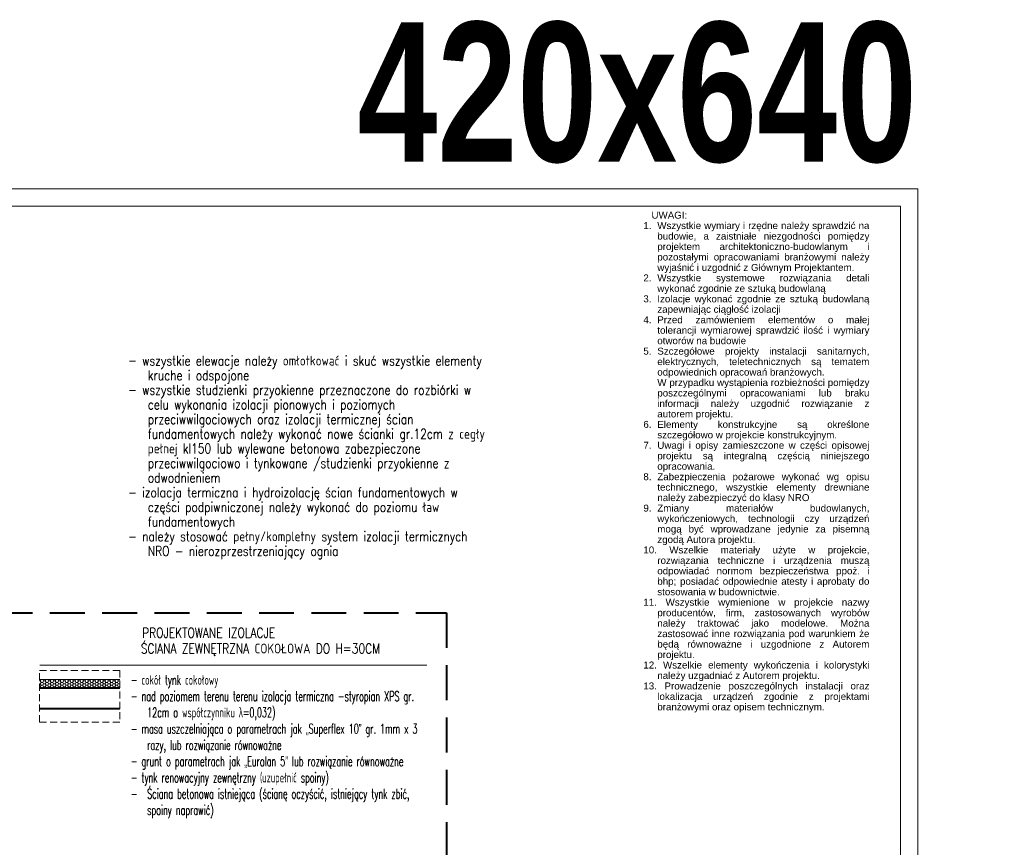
# Model space of a CAD drawing. Header units: millimetres. Extents: x 8949 to 18258, y -1077 to 30686.
# Tile 16 of 89: x 14154 to 15567, y 7197 to 8385. Entities that reach past the tile are written whole.
import ezdxf

# ---------------------------------------------------------------- set-up
doc = ezdxf.new("R2010")
doc.units = ezdxf.units.MM
doc.linetypes.add('DASHED', pattern=[0.75, 0.5, -0.25])
for name, color, linetype, lineweight in [('0A_IINW_KONSTR', 1, 'Continuous', 40), ('0A_KONSTR', 1, 'Continuous', 40), ('0A_OCIEPLENIE', 30, 'Continuous', 9), ('0A_TABELKA', 7, 'Continuous', 0), ('0Z_OPISY', 7, 'Continuous', 9), ('SCHODY', 250, 'Continuous', 15)]:
    doc.layers.add(name, color=color, linetype=linetype, lineweight=lineweight)
doc.layers.add('0A_OPISY OKIEN', color=3, linetype='Continuous')
doc.styles.add('Arial', font='arial.ttf')
doc.styles.add('ARIAL 2', font='ARIALN.TTF')
doc.styles.add('m1_romans', font='romans.shx', dxfattribs={"width": 0.8})

msp = doc.modelspace()

# ---------------------------------------------------------------- hatches: boundary and pattern name
at = {"layer": '0A_OCIEPLENIE', "transparency": 33554687}
h = msp.add_hatch(dxfattribs=at)
h.set_pattern_fill('HONEY', color=256)
h.set_pattern_definition([(0, (-100, -60), (4.7625, 2.74963064), [3.175, -6.35]), (120, (-100, -60), (-4.7625, 2.74963066), [3.175, -6.35]), (60, (-100, -60), (1e-08, 5.4992613), [-6.35, 3.175])])
h.paths.add_polyline_path([(13612.1, 6380.6), (13607.1, 6380.6), (13607.1, 6368.6), (13612.1, 6368.6)])
h.paths.add_polyline_path([(13607.1, 6380.6), (13589.1, 6380.6), (13589.1, 6368.6), (13607.1, 6368.6)])
h.paths.add_polyline_path([(13589.1, 6380.6), (13584.1, 6380.6), (13584.1, 6368.6), (13589.1, 6368.6)])
h.paths.add_polyline_path([(13532.1, 6380.6), (13509.1, 6380.6), (13509.1, 6368.6), (13532.1, 6368.6)])
h.paths.add_polyline_path([(13509.1, 6380.6), (13504.1, 6380.6), (13504.1, 6368.6), (13509.1, 6368.6)])
h.paths.add_polyline_path([(13452.1, 6380.6), (13437.1, 6380.6), (13437.1, 6368.6), (13452.1, 6368.6)])
h.paths.add_polyline_path([(13437.1, 6380.6), (13354.5, 6380.6), (13354.5, 6368.6), (13437.1, 6368.6)])
h.paths.add_polyline_path([(13354.5, 6380.6), (13313.6, 6380.6), (13313.6, 6368.6), (13354.5, 6368.6)])
h.paths.add_polyline_path([(13313.6, 6380.6), (13298.6, 6380.6), (13298.6, 6368.6), (13313.6, 6368.6)])
h.paths.add_polyline_path([(13247.6, 6380.6), (13242.6, 6380.6), (13242.6, 6368.6), (13247.6, 6368.6)])
h.paths.add_polyline_path([(13242.6, 6380.6), (13224.6, 6380.6), (13224.6, 6368.6), (13242.6, 6368.6)])
h.paths.add_polyline_path([(13224.6, 6380.6), (13219.6, 6380.6), (13219.6, 6368.6), (13224.6, 6368.6)])
h.paths.add_polyline_path([(13167.6, 6380.6), (13152.6, 6380.6), (13152.6, 6368.6), (13167.6, 6368.6)])
h.paths.add_polyline_path([(13152.6, 6380.6), (13032.6, 6380.6), (13032.6, 6368.6), (13152.6, 6368.6)])
h.paths.add_polyline_path([(13032.6, 6380.6), (13017.6, 6380.6), (13017.6, 6368.6), (13032.6, 6368.6)])
h.paths.add_polyline_path([(12896.6, 6380.6), (12881.6, 6380.6), (12881.6, 6368.6), (12896.6, 6368.6)])
h.paths.add_polyline_path([(12881.6, 6380.6), (12397.6, 6380.6), (12397.6, 6633.6), (12385.6, 6633.6), (12385.6, 6368.6), (12397.6, 6368.6), (12881.6, 6368.6)])
h.paths.add_polyline_path([(12397.6, 6711.6), (12385.6, 6711.6), (12385.6, 6684.6), (12397.6, 6684.6)])
h.paths.add_polyline_path([(12397.6, 7140.6), (12385.6, 7140.6), (12385.6, 6762.6), (12397.6, 6762.6)])
h.paths.add_polyline_path([(13237, 6924), (13276.8, 6924), (13276.8, 6951), (13237, 6951)], flags=9)
h.paths.add_polyline_path([(12537.6, 7250.2), (12537.6, 7278.8), (12516.6, 7278.8), (12516.6, 7250.2)], flags=9)
h.paths.add_polyline_path([(12537.6, 7040.3), (12537.6, 7060.9), (12516.6, 7060.9), (12516.6, 7040.3)], flags=9)
h.paths.add_polyline_path([(12537.6, 6944.6), (12537.6, 6971.6), (12516.6, 6971.6), (12516.6, 6944.6)], flags=9)
h.paths.add_polyline_path([(12537.6, 6854.1), (12537.6, 6875.1), (12516.6, 6875.1), (12516.6, 6854.1)], flags=9)
h.paths.add_polyline_path([(12518.1, 6629.3), (12518.1, 6657.9), (12497.1, 6657.9), (12497.1, 6629.3)], flags=9)
h.paths.add_polyline_path([(12607.3, 7115.5), (12635.9, 7115.5), (12635.9, 7136.5), (12607.3, 7136.5)], flags=9)
h.paths.add_polyline_path([(12828.8, 7115.5), (12849.4, 7115.5), (12849.4, 7136.5), (12828.8, 7136.5)], flags=9)
h.paths.add_polyline_path([(12926.3, 7115.5), (12952.9, 7115.5), (12952.9, 7136.5), (12926.3, 7136.5)], flags=9)
h.paths.add_polyline_path([(12766.8, 7138.2), (12766.8, 7161.6), (12745.8, 7161.6), (12745.8, 7138.2)], flags=9)
h.paths.add_polyline_path([(12603.6, 6496.1), (12630.6, 6496.1), (12630.6, 6517.1), (12603.6, 6517.1)], flags=25)
h.paths.add_polyline_path([(12920.5, 6496.1), (12948.7, 6496.1), (12948.7, 6517.1), (12920.5, 6517.1)], flags=9)
h.paths.add_polyline_path([(13225.8, 6496.1), (13254.4, 6496.1), (13254.4, 6517.1), (13225.8, 6517.1)], flags=9)
h.paths.add_polyline_path([(13540.1, 6496.1), (13569.1, 6496.1), (13569.1, 6517.1), (13540.1, 6517.1)], flags=9)
h.paths.add_polyline_path([(13353.2, 6750.4), (13353.2, 6777.4), (13332.2, 6777.4), (13332.2, 6750.4)], flags=9)
h.paths.add_polyline_path([(13388.6, 6658.5), (13405.6, 6658.5), (13405.6, 6679.5), (13388.6, 6679.5)], flags=9)
h.paths.add_polyline_path([(13457.7, 6651.7), (13457.7, 6680.3), (13436.7, 6680.3), (13436.7, 6651.7)], flags=9)
h.paths.add_polyline_path([(13101.5, 7172.6), (13101.5, 7201.2), (13080.5, 7201.2), (13080.5, 7172.6)], flags=9)
h.paths.add_polyline_path([(13101.5, 6629.8), (13101.5, 6658.4), (13080.5, 6658.4), (13080.5, 6629.8)], flags=9)
h.paths.add_polyline_path([(12734.9, 6764.5), (12755.1, 6764.5), (12755.1, 6785.5), (12734.9, 6785.5)], flags=9)
h.paths.add_polyline_path([(12849.5, 6764.5), (12869.7, 6764.5), (12869.7, 6785.5), (12849.5, 6785.5)], flags=9)
h.paths.add_polyline_path([(12686, 6812), (12686, 6832.6), (12665, 6832.6), (12665, 6812)], flags=9)
h.paths.add_polyline_path([(12929.7, 6811.6), (12929.7, 6832.2), (12908.7, 6832.2), (12908.7, 6811.6)], flags=9)
h.paths.add_polyline_path([(13000.3, 6674.6), (13000.3, 6703.2), (12979.3, 6703.2), (12979.3, 6674.6)], flags=9)
h.paths.add_polyline_path([(13503.2, 6349), (13503.2, 6374.2), (13478, 6374.2), (13478, 6349)], flags=9)
h.paths.add_polyline_path([(13476.7, 6351.7), (13476.7, 6372.1), (13451.5, 6372.1), (13451.5, 6351.7)], flags=9)
h.paths.add_polyline_path([(13583.2, 6349), (13583.2, 6374.2), (13558, 6374.2), (13558, 6349)], flags=9)
h.paths.add_polyline_path([(13556.7, 6351.7), (13556.7, 6372.1), (13531.5, 6372.1), (13531.5, 6351.7)], flags=9)
h.paths.add_polyline_path([(13663.2, 6349), (13663.2, 6374.2), (13638, 6374.2), (13638, 6349)], flags=9)
h.paths.add_polyline_path([(13636.7, 6351.7), (13636.7, 6372.1), (13611.5, 6372.1), (13611.5, 6351.7)], flags=9)
h.paths.add_polyline_path([(13467.1, 6300.2), (13488.5, 6300.2), (13488.5, 6325.4), (13467.1, 6325.4)], flags=9)
h.paths.add_polyline_path([(13547.1, 6300.2), (13568.5, 6300.2), (13568.5, 6325.4), (13547.1, 6325.4)], flags=9)
h.paths.add_polyline_path([(13627.1, 6300.2), (13648.5, 6300.2), (13648.5, 6325.4), (13627.1, 6325.4)], flags=9)
h.paths.add_polyline_path([(13819.5, 6300.2), (13840.9, 6300.2), (13840.9, 6325.4), (13819.5, 6325.4)], flags=9)
h.paths.add_polyline_path([(13532.7, 6600.8), (13646.7, 6600.8), (13646.7, 6634.1), (13532.7, 6634.1)], flags=9)
h.paths.add_polyline_path([(13467.5, 6580.3), (13516.3, 6580.3), (13516.3, 6605.3), (13467.5, 6605.3)], flags=9)
h.paths.add_polyline_path([(13356.5, 7675.8), (13356.5, 7698.9), (13315.3, 7698.9), (13315.3, 7675.8)], flags=9)
h.paths.add_polyline_path([(13356.5, 6223.6), (13356.5, 6246.7), (13315.3, 6246.7), (13315.3, 6223.6)], flags=9)
h.paths.add_polyline_path([(13115.9, 7261), (13229.9, 7261), (13229.9, 7294.3), (13115.9, 7294.3)], flags=9)
h.paths.add_polyline_path([(12599.7, 6600.8), (12703.5, 6600.8), (12703.5, 6634.1), (12599.7, 6634.1)], flags=9)
h.paths.add_polyline_path([(12911.3, 6600.8), (13025.3, 6600.8), (13025.3, 6634.1), (12911.3, 6634.1)], flags=9)
h.paths.add_polyline_path([(13227.6, 6600.8), (13341.6, 6600.8), (13341.6, 6634.1), (13227.6, 6634.1)], flags=9)
h.paths.add_polyline_path([(13576.1, 7261), (13690.1, 7261), (13690.1, 7294.3), (13576.1, 7294.3)], flags=9)
h.paths.add_polyline_path([(13050.7, 7240.5), (13099.5, 7240.5), (13099.5, 7265.5), (13050.7, 7265.5)], flags=9)
h.paths.add_polyline_path([(13050.1, 7260), (13099.9, 7260), (13099.9, 7293.3), (13050.1, 7293.3)], flags=9)
h.paths.add_polyline_path([(12815.6, 7260.7), (12938.7, 7260.7), (12938.7, 7294), (12815.6, 7294)], flags=9)
h.paths.add_polyline_path([(12750.5, 7240.5), (12807, 7240.5), (12807, 7265.5), (12750.5, 7265.5)], flags=9)
h.paths.add_polyline_path([(12749.7, 7260), (12799.5, 7260), (12799.5, 7293.3), (12749.7, 7293.3)], flags=9)
h.paths.add_polyline_path([(12532.9, 6580.3), (12589.4, 6580.3), (12589.4, 6605.3), (12532.9, 6605.3)], flags=24)
h.paths.add_polyline_path([(12533.2, 6599.9), (12583, 6599.9), (12583, 6633.2), (12533.2, 6633.2)], flags=24)
h.paths.add_polyline_path([(12846, 6580.3), (12894.8, 6580.3), (12894.8, 6605.3), (12846, 6605.3)], flags=9)
h.paths.add_polyline_path([(12845.4, 6599.9), (12895.2, 6599.9), (12895.2, 6633.2), (12845.4, 6633.2)], flags=9)
h.paths.add_polyline_path([(13161.4, 6580.3), (13217.9, 6580.3), (13217.9, 6605.3), (13161.4, 6605.3)], flags=9)
h.paths.add_polyline_path([(13161.8, 6599.9), (13211.5, 6599.9), (13211.5, 6633.2), (13161.8, 6633.2)], flags=9)
h.paths.add_polyline_path([(13466.7, 6599.9), (13516.5, 6599.9), (13516.5, 6633.2), (13466.7, 6633.2)], flags=9)
h.paths.add_polyline_path([(13818.3, 6596.4), (13902.8, 6596.4), (13902.8, 6629.7), (13818.3, 6629.7)], flags=9)
h.paths.add_polyline_path([(13752.2, 6580.3), (13808.7, 6580.3), (13808.7, 6605.3), (13752.2, 6605.3)], flags=9)
h.paths.add_polyline_path([(13752.6, 6599.9), (13802.3, 6599.9), (13802.3, 6633.2), (13752.6, 6633.2)], flags=9)
h.paths.add_polyline_path([(13510, 7240.5), (13566.4, 7240.5), (13566.4, 7265.5), (13510, 7265.5)], flags=9)
h.paths.add_polyline_path([(13510.3, 7260), (13560, 7260), (13560, 7293.3), (13510.3, 7293.3)], flags=9)
h.paths.add_polyline_path([(13325.1, 7435.8), (13439.1, 7435.8), (13439.1, 7469.1), (13325.1, 7469.1)], flags=9)
h.paths.add_polyline_path([(13259.9, 7415.3), (13308.7, 7415.3), (13308.7, 7440.3), (13259.9, 7440.3)], flags=9)
h.paths.add_polyline_path([(13259.4, 7434.9), (13309.1, 7434.9), (13309.1, 7468.2), (13259.4, 7468.2)], flags=9)
h.paths.add_polyline_path([(12755.9, 6962.9), (12865.8, 6962.9), (12865.8, 6996.2), (12755.9, 6996.2)], flags=9)
h.paths.add_polyline_path([(12690.9, 6942.4), (12747.3, 6942.4), (12747.3, 6967.4), (12690.9, 6967.4)], flags=9)
h.paths.add_polyline_path([(12692.6, 6961.9), (12742.4, 6961.9), (12742.4, 6995.3), (12692.6, 6995.3)], flags=9)
h.paths.add_polyline_path([(14998.6, 6366), (15222.1, 6366), (15222.1, 6454.2), (14998.6, 6454.2)], flags=9)
h.paths.add_polyline_path([(14996.5, 6480.2), (15275.5, 6480.2), (15275.5, 6561.9), (14996.5, 6561.9)], flags=9)
h.paths.add_polyline_path([(15000.8, 6247.6), (15095.2, 6247.6), (15095.2, 6265.9), (15000.8, 6265.9)], flags=9)
h.paths.add_polyline_path([(15222.7, 6077.9), (15257.4, 6077.9), (15257.4, 6098.6), (15222.7, 6098.6)], flags=9)
h.paths.add_polyline_path([(14944.8, 7326.2), (15275.9, 7326.2), (15275.9, 8054.3), (14944.8, 8054.3)], flags=9)
h.paths.add_polyline_path([(14999.1, 6157.6), (15210.3, 6157.6), (15210.3, 6212.1), (14999.1, 6212.1)], flags=9)
h.paths.add_polyline_path([(15000.3, 6303.8), (15170.1, 6303.8), (15170.1, 6345.8), (15000.3, 6345.8)], flags=9)
h.paths.add_polyline_path([(15100.5, 6076.9), (15160.2, 6076.9), (15160.2, 6097.6), (15100.5, 6097.6)], flags=9)
h.paths.add_polyline_path([(14998.2, 6453.9), (15146.8, 6453.9), (15146.8, 6474.6), (14998.2, 6474.6)], flags=9)
h.paths.add_polyline_path([(14997.2, 6560.7), (15148.9, 6560.7), (15148.9, 6581.4), (14997.2, 6581.4)], flags=9)
h.paths.add_polyline_path([(15221.9, 6118.7), (15285.3, 6118.7), (15285.3, 6139.1), (15221.9, 6139.1)], flags=9)
h.paths.add_polyline_path([(15000.6, 6213.7), (15119.5, 6213.7), (15119.5, 6234.4), (15000.6, 6234.4)], flags=9)
h.paths.add_polyline_path([(14999.1, 6345.5), (15084.5, 6345.5), (15084.5, 6366.2), (14999.1, 6366.2)], flags=9)
h.paths.add_polyline_path([(14998.8, 6116.5), (15115.4, 6116.5), (15115.4, 6137.2), (14998.8, 6137.2)], flags=9)
h.paths.add_polyline_path([(14999.2, 6265), (15130.7, 6265), (15130.7, 6285.7), (14999.2, 6285.7)], flags=9)
h.paths.add_polyline_path([(14999, 6097.4), (15057.1, 6097.4), (15057.1, 6118.2), (14999, 6118.2)], flags=9)
h.paths.add_polyline_path([(15099.8, 6097.5), (15148.5, 6097.5), (15148.5, 6118.3), (15099.8, 6118.3)], flags=9)
h.paths.add_polyline_path([(14999.8, 6138), (15068.3, 6138), (15068.3, 6158.3), (14999.8, 6158.3)], flags=9)
h.paths.add_polyline_path([(15221.1, 6138.1), (15267.8, 6138.1), (15267.8, 6158.3), (15221.1, 6158.3)], flags=9)
h.paths.add_polyline_path([(15221.6, 6097.7), (15283.1, 6097.7), (15283.1, 6118), (15221.6, 6118)], flags=9)
h.paths.add_polyline_path([(14998.7, 6076.3), (15031, 6076.3), (15031, 6097), (14998.7, 6097)], flags=9)
h.paths.add_polyline_path([(14994.1, 6010.3), (15310.4, 6010.3), (15310.4, 6076.3), (14994.1, 6076.3)], flags=9)
h.paths.add_polyline_path([(12366.7, 6634.1), (12391.9, 6634.1), (12391.9, 6659.3), (12366.7, 6659.3)], flags=9)
h.paths.add_polyline_path([(12369.4, 6660.5), (12389.8, 6660.5), (12389.8, 6685.7), (12369.4, 6685.7)], flags=9)
h.paths.add_polyline_path([(12366.7, 6712.1), (12391.9, 6712.1), (12391.9, 6737.3), (12366.7, 6737.3)], flags=9)
h.paths.add_polyline_path([(12369.4, 6738.5), (12389.8, 6738.5), (12389.8, 6763.7), (12369.4, 6763.7)], flags=9)
h.paths.add_polyline_path([(12479.7, 7142.6), (12479.7, 7173.1), (12463.2, 7173.1), (12463.2, 7142.6)], flags=9)
h.paths.add_polyline_path([(12367.2, 7145.1), (12391.5, 7145.1), (12391.5, 7170.3), (12367.2, 7170.3)], flags=9)
h.paths.add_polyline_path([(12367.5, 7171.5), (12391.7, 7171.5), (12391.7, 7196.7), (12367.5, 7196.7)], flags=9)
h.paths.add_polyline_path([(12479.7, 7234.9), (12479.7, 7265.4), (12463.2, 7265.4), (12463.2, 7234.9)], flags=9)
h.paths.add_polyline_path([(12367.2, 7253.6), (12391.5, 7253.6), (12391.5, 7278.8), (12367.2, 7278.8)], flags=9)
h.paths.add_polyline_path([(12367.3, 7280), (12392, 7280), (12392, 7305.2), (12367.3, 7305.2)], flags=9)
h.paths.add_polyline_path([(12603.4, 7280.3), (12662.8, 7280.3), (12662.8, 7313.7), (12603.4, 7313.7)], flags=9)
h.paths.add_polyline_path([(12938.6, 7537.5), (12938.6, 7562.2), (12913.4, 7562.2), (12913.4, 7537.5)], flags=9)
h.paths.add_polyline_path([(12912.2, 7537.8), (12912.2, 7562.5), (12887, 7562.5), (12887, 7537.8)], flags=9)
h.paths.add_polyline_path([(13083.1, 7537.2), (13083.1, 7562.4), (13057.9, 7562.4), (13057.9, 7537.2)], flags=9)
h.paths.add_polyline_path([(13056.7, 7539.9), (13056.7, 7560.3), (13031.5, 7560.3), (13031.5, 7539.9)], flags=9)
h.paths.add_polyline_path([(13588.1, 7537.2), (13588.1, 7562.4), (13562.9, 7562.4), (13562.9, 7537.2)], flags=9)
h.paths.add_polyline_path([(13561.7, 7539.9), (13561.7, 7560.3), (13536.5, 7560.3), (13536.5, 7539.9)], flags=9)
h.paths.add_polyline_path([(13736.1, 7537.2), (13736.1, 7562.4), (13710.9, 7562.4), (13710.9, 7537.2)], flags=9)
h.paths.add_polyline_path([(13709.7, 7539.9), (13709.7, 7560.3), (13684.5, 7560.3), (13684.5, 7539.9)], flags=9)
h.paths.add_polyline_path([(13883.1, 7537.2), (13883.1, 7562.4), (13857.9, 7562.4), (13857.9, 7537.2)], flags=9)
h.paths.add_polyline_path([(13856.7, 7539.9), (13856.7, 7560.3), (13831.5, 7560.3), (13831.5, 7539.9)], flags=9)
h.paths.add_polyline_path([(13726, 6949.2), (13785.5, 6949.2), (13785.5, 6982.5), (13726, 6982.5)], flags=9)
h.paths.add_polyline_path([(13513.4, 6670.1), (13610, 6670.1), (13610, 6725), (13513.4, 6725)], flags=9)
h.paths.add_polyline_path([(13779.9, 6671.9), (13839.4, 6671.9), (13839.4, 6705.2), (13779.9, 6705.2)], flags=9)
h.paths.add_polyline_path([(13783.7, 6450.4), (13866.7, 6450.4), (13866.7, 6463.9), (13783.7, 6463.9)], flags=9)
h.paths.add_polyline_path([(13855.6, 6349), (13855.6, 6374.2), (13830.4, 6374.2), (13830.4, 6349)], flags=9)
h.paths.add_polyline_path([(13829.2, 6351.7), (13829.2, 6372.1), (13804, 6372.1), (13804, 6351.7)], flags=9)
h.paths.add_polyline_path([(13298.6, 6351.4), (13298.6, 6371.8), (13273.4, 6371.8), (13273.4, 6351.4)], flags=9)
h.paths.add_polyline_path([(13272.2, 6351.7), (13272.2, 6372.1), (13247, 6372.1), (13247, 6351.7)], flags=9)
h.paths.add_polyline_path([(13218.6, 6349), (13218.6, 6374.2), (13193.4, 6374.2), (13193.4, 6349)], flags=9)
h.paths.add_polyline_path([(13192.2, 6349.5), (13192.2, 6374.2), (13167, 6374.2), (13167, 6349.5)], flags=9)
h.paths.add_polyline_path([(12982.1, 6349.5), (12982.1, 6373.7), (12956.9, 6373.7), (12956.9, 6349.5)], flags=9)
h.paths.add_polyline_path([(12955.7, 6347.8), (12955.7, 6375.9), (12930.5, 6375.9), (12930.5, 6347.8)], flags=9)
h.paths.add_polyline_path([(12893.7, 6444.4), (12926.2, 6444.4), (12926.2, 6460.9), (12893.7, 6460.9)], flags=9)
h.paths.add_polyline_path([(13277.8, 7031.9), (13277.8, 7146.1), (13255.3, 7146.1), (13255.3, 7031.9)], flags=9)
h.paths.add_polyline_path([(12837.2, 7580.9), (12944.1, 7580.9), (12944.1, 7603.4), (12837.2, 7603.4)], flags=9)
h = msp.add_hatch(dxfattribs=at)
h.set_pattern_fill('HONEY', color=256, scale=0.75)
h.set_pattern_definition([(0, (-187686.8193, -19018.121), (3.571875, 2.062222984), [2.38125, -4.7625]), (120, (-187686.8193, -19018.121), (-3.571874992, 2.062222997), [2.38125, -4.7625]), (60, (-187686.8193, -19018.121), (8e-09, 4.12444598), [-4.7625, 2.38125])])
h.paths.add_polyline_path([(14182.7, 7426.4), (14297.7, 7426.4), (14297.7, 7438.4), (14182.7, 7438.4)])

# ---------------------------------------------------------------- linework, layer by layer
at = {"layer": '0A_IINW_KONSTR'}
for p, q in [((14182.7, 7426.4), (14297.7, 7426.4)), ((14182.7, 7396.4), (14297.7, 7396.4))]:
    msp.add_line(p, q, dxfattribs=at)
at = {"layer": '0A_KONSTR', "color": 252, "linetype": 'DASHED', "ltscale": 100, "true_color": 0x939598}
msp.add_lwpolyline([(12397.6, 7533.6), (14766.6, 7533.6), (14766.6, 6380.6), (12397.6, 6380.6)], close=True, dxfattribs=at)
at = {"layer": '0A_OCIEPLENIE'}
msp.add_line((14182.7, 7438.4), (14297.7, 7438.4), dxfattribs=at)
at = {"layer": '0A_OPISY OKIEN', "const_width": 1.5}
msp.add_lwpolyline([(14182.7, 7458.6), (14738.3, 7458.6)], dxfattribs=at)
at = {"layer": '0Z_OPISY'}
for points in [[(12242.5, 6042.2), (15442.5, 6042.2), (15442.5, 8142.2), (12242.5, 8142.2)], [(12267.5, 6067.2), (15417.5, 6067.2), (15417.5, 8117.2), (12267.5, 8117.2)]]:
    msp.add_lwpolyline(points, close=True, dxfattribs=at)
at = {"layer": 'SCHODY', "linetype": 'DASHED', "ltscale": 20}
msp.add_lwpolyline([(14182.7, 7451.1), (14297.7, 7451.1), (14297.7, 7377.1), (14182.7, 7377.1)], close=True, dxfattribs=at)

# ---------------------------------------------------------------- texts
at = {"layer": '0A_OPISY OKIEN', "insert": (14309.8, 7902.6), "char_height": 14, "width": 555.548, "attachment_point": 1, "line_spacing_factor": 0.9, "style": 'm1_romans'}
msp.add_mtext('\\pxi-2,l2,ql;- wszystkie elewacje należy omłotkować i skuć wszystkie elementy kruche i odspojone\\P- wszystkie studzienki przyokienne przeznaczone do rozbiórki w celu wykonania izolacji pionowych i poziomych przeciwwilgociowych oraz izolacji termicznej ścian fundamentowych należy wykonać nowe ścianki gr.12cm z cegły pełnej kl150 lub wylewane betonowa zabezpieczone przeciwwilgociowo i tynkowane /studzienki przyokienne z odwodnieniem \\P- izolacja termiczna i hydroizolację ścian fundamentowych w części podpiwniczonej należy wykonać do poziomu ław fundamentowych\\P- należy stosować pełny/kompletny system izolacji termicznych NRO - nierozprzestrzeniający ognia', dxfattribs=at)
at = {"layer": '0A_OPISY OKIEN', "char_height": 14, "attachment_point": 1, "style": 'm1_romans'}
for s, insert, width in [('\\pxi-1.66625,l3.33375,t3.33375;PROJEKTOWANE IZOLACJE', (14306.3, 7512.2), 526.221), ('\\pxi-1.66625,l3.33375,t3.33375;ŚCIANA ZEWNĘTRZNA COKOŁOWA DO H=30CM', (14304.5, 7489.6), 480.906), ('\\pxi-1.66625,l3.33375,t3.33375;{\\W0.6;- cokół tynk cokołowy\\P- nad poziomem terenu terenu izolacja termiczna -styropian XPS gr. 12cm o współczynniku \\fArial|b0|i0|c161|p34;λ\\Fromans|c238;=0,032)\\P- masa uszczelniająca o parametrach jak \\fArial|b0|i0|c238|p34;„\\Fromans|c238;Superflex 10\\fArial|b0|i0|c238|p34;”\\Fromans|c238; gr. 1mm x 3 razy, lub rozwiązanie równoważne\\P- grunt o parametrach jak \\fArial|b0|i0|c238|p34;„\\Fromans|c238;Eurolan 5\\fArial|b0|i0|c238|p34;”\\Fromans|c238; lub rozwiązanie równoważne\\P- tynk renowacyjny zewnętrzny (uzupełnić spoiny)\\P-^IŚciana betonowa istniejąca (ścianę oczyścić, istniejący tynk zbić, spoiny naprawić)}', (14290.4, 7444.6), 447.885)]:
    msp.add_mtext(s, dxfattribs=dict(at, insert=insert, width=width))
at = {"layer": '0A_TABELKA', "insert": (14638.6, 8381.1), "char_height": 200, "width": 633.273, "attachment_point": 1, "style": 'Arial'}
msp.add_mtext('{\\W0.9;\\fArial Narrow|b1|i0|c238|p34;420x640}', dxfattribs=at)
at = {"layer": '0Z_OPISY', "insert": (15048.8, 8109.3), "char_height": 10.0033, "width": 323.291, "attachment_point": 1, "line_spacing_factor": 0.9, "style": 'ARIAL 2'}
msp.add_mtext('\\pxi-2,l2,qj,t2;{\\fArial|b0|i0|c238|p34;\\~\\~ UWAGI:\\P1. ^IWszystkie wymiary i rzędne należy sprawdzić na budowie, a zaistniałe niezgodności pomiędzy projektem architektoniczno-budowlanym i pozostałymi opracowaniami branżowymi należy wyjaśnić i uzgodnić z Głównym Projektantem.\\P2. ^IWszystkie systemowe rozwiązania detali wykonać zgodnie ze sztuką budowlaną\\P3.^IIzolacje wykonać zgodnie ze sztuką budowlaną zapewniając ciągłość izolacji\\P4. ^IPrzed zamówieniem elementów o małej tolerancji wymiarowej sprawdzić ilość i wymiary otworów na budowie\\P5. ^ISzczegółowe projekty instalacji sanitarnych, elektrycznych, teletechnicznych są tematem odpowiednich opracowań branżowych. \\P   ^IW przypadku wystąpienia rozbieżności pomiędzy poszczególnymi opracowaniami lub braku informacji należy uzgodnić rozwiązanie z autorem projektu.\\P6. ^IElementy konstrukcyjne są określone szczegółowo w projekcie konstrukcyjnym.\\P7. ^IUwagi i opisy zamieszczone w części opisowej projektu są integralną częścią niniejszego opracowania.\\P8.\\~^IZabezpieczenia pożarowe wykonać wg opisu technicznego, wszystkie elementy drewniane należy zabezpieczyć do klasy NRO\\P9.\\~^IZmiany materiałów budowlanych, wykończeniowych, technologii czy urządzeń mogą być wprowadzane jedynie za pisemną zgodą Autora projektu.\\P10. Wszelkie materiały użyte w projekcie, rozwiązania techniczne i urządzenia muszą odpowiadać normom bezpieczeństwa ppoż. i bhp; posiadać odpowiednie atesty i aprobaty do stosowania w budownictwie.\\P11. Wszystkie wymienione w projekcie nazwy producentów, firm, zastosowanych wyrobów należy traktować jako modelowe. Można zastosować inne rozwiązania pod warunkiem że będą równoważne i uzgodnione z Autorem projektu.\\P12. Wszelkie elementy wykończenia i kolorystyki należy uzgadniać z Autorem projektu.\\P13. Prowadzenie poszczególnych instalacji oraz lokalizacja urządzeń zgodnie z projektami branżowymi oraz opisem technicznym.}', dxfattribs=at)

doc.saveas('drawing.dxf')
